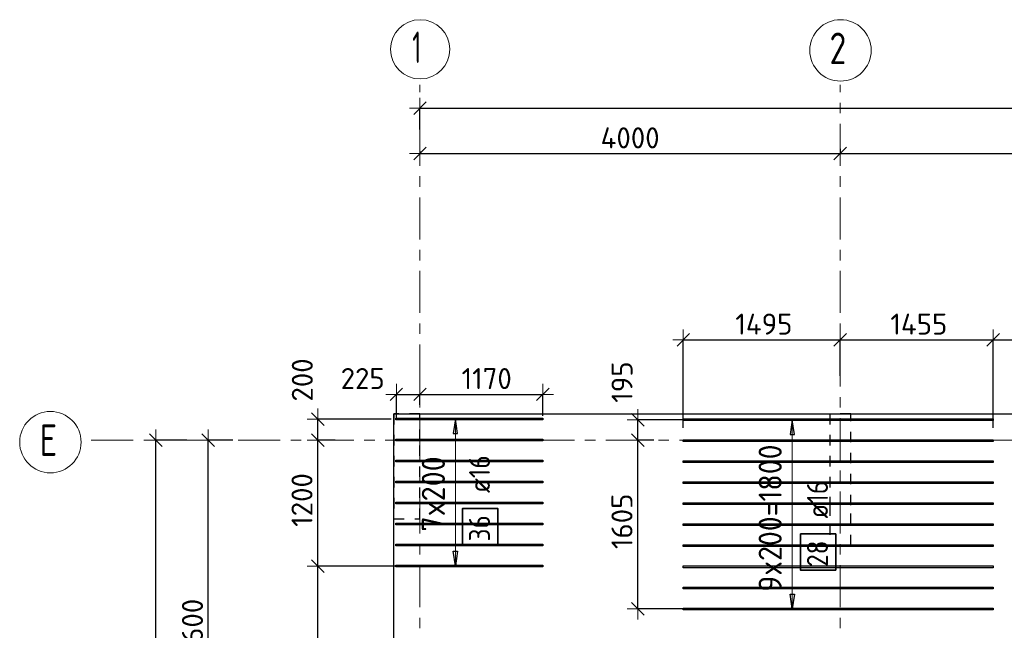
# Model space of a CAD drawing. Header units: metres. Extents: x -38 to 97, y -15 to 21.
# Tile 13 of 89: x -3.31 to 6.06, y 14.59 to 20.4. Entities that reach past the tile are written whole.
import ezdxf

# ---------------------------------------------------------------- set-up
doc = ezdxf.new("R2010")
doc.units = ezdxf.units.M
doc.header["$PDMODE"] = 65
for name, pattern in [('______11', [0.5, 0.4, -0.05, 0, -0.05]), ('______2', [0.0405, 0.03, -0.0105]), ('______5', [1.1, 0.8, -0.1, 0.1, -0.1])]:
    doc.linetypes.add(name, pattern=pattern)
for name, color, linetype, lineweight in [('XR$2$Осевая линия (1)', 7, '______5', 13), ('XR$2$Размерная линия (1)', 7, 'Continuous', 13), ('XR$4$Перекрытие (1)', 7, 'Continuous', 35), ('XR$4$Размерная линия (1)', 7, 'Continuous', 13)]:
    doc.layers.add(name, color=color, linetype=linetype, lineweight=lineweight)
doc.layers.add('XR$4$Арм.стержн.Доп. Арм верхн.зоны Х', color=7, linetype='Continuous', lineweight=35, true_color=0x8c8cff)
doc.layers.add('XR$5$Стена_ бетон несущ.', color=7, linetype='Continuous', lineweight=70, true_color=0xb4b496)
doc.styles.add('ISOCPEUR', font='txt')
doc.dimstyles.new('DIMSTYLE_2', dxfattribs={"dimtxt": 0.2, "dimasz": 0.2, "dimexe": 0, "dimexo": 0, "dimgap": 0.1, "dimtad": 2, "dimdec": 0, "dimlfac": 1000, "dimrnd": 5, "dimzin": 12, "dimdsep": 46, "dimtxsty": 'ISOCPEUR', "dimblk1": 'ALL_ML_STRICH', "dimblk2": 'ALL_ML_STRICH', "dimsah": 1, "dimcen": 0, "dimclrd": 7, "dimclre": 256, "dimclrt": 7, "dimadec": 0, "dimazin": 0, "dimtfac": 1, "dimtdec": 0, "dimtix": 1, "dimtmove": 2, "dimatfit": 3, "dimfxl": 0, "dimtzin": 0, "dimlwd": 0, "dimlwe": -3, "dimarcsym": 0})
doc.dimstyles.new('DIMSTYLE_3', dxfattribs={"dimtxt": 0.2, "dimasz": 0.2, "dimexe": 0, "dimexo": 0, "dimgap": 0.1, "dimtad": 2, "dimdec": 0, "dimlfac": 1000, "dimrnd": 5, "dimzin": 12, "dimdsep": 46, "dimtxsty": 'ISOCPEUR', "dimblk1": 'ALL_ML_STRICH', "dimblk2": 'ALL_ML_STRICH', "dimsah": 1, "dimcen": 0, "dimclrd": 7, "dimclre": 256, "dimclrt": 7, "dimadec": 0, "dimazin": 0, "dimtfac": 1, "dimtdec": 0, "dimtix": 1, "dimtmove": 2, "dimatfit": 3, "dimfxl": 0, "dimtzin": 0, "dimlwd": 0, "dimlwe": -3, "dimarcsym": 0})
doc.dimstyles.new('DIMSTYLE_33', dxfattribs={"dimtxt": 0.2, "dimasz": 0.2, "dimexe": 0, "dimexo": 0, "dimgap": 0.1, "dimtad": 2, "dimdec": 0, "dimlfac": 1000, "dimrnd": 5, "dimzin": 12, "dimdsep": 46, "dimtxsty": 'ISOCPEUR', "dimblk1": 'ALL_ML_STRICH', "dimblk2": 'ALL_ML_STRICH', "dimsah": 1, "dimcen": 0, "dimclrd": 7, "dimclre": 256, "dimclrt": 7, "dimadec": 0, "dimazin": 0, "dimtfac": 1, "dimtdec": 0, "dimtix": 1, "dimtmove": 2, "dimatfit": 3, "dimfxl": 0, "dimtvp": 1.2, "dimtzin": 0, "dimlwd": 0, "dimlwe": -3, "dimarcsym": 0})

# ---------------------------------------------------------------- blocks, each defined once
blk = doc.blocks.new('ALL_ML_STRICH')
at = {"color": 0, "linetype": 'ByBlock', "lineweight": -2}
for p, q in [((0, -0.5), (0, 0.5)), ((-1, 0), (0.5, 0)), ((-0.3, -0.3), (0.3, 0.3))]:
    blk.add_line(p, q, dxfattribs=at)
blk = doc.blocks.new('*D5')
at = {"layer": 'DEFPOINTS', "color": 7, "linetype": 'Continuous', "lineweight": 13, "transparency": 33554687}
for p in [(-1.6986, 16.4), (-2.2938, 0), (-2.0153, 0)]:
    blk.add_point(p, dxfattribs=at)
at = {"layer": 'XR$2$Размерная линия (1)', "color": 9, "linetype": 'Continuous', "lineweight": -2, "true_color": 0xc7c7c7, "transparency": 33554687}
for p, q in [((-1.7186, 16.4), (-2.0153, 16.4)), ((-2.2738, 0), (-2.0153, 0))]:
    blk.add_line(p, q, dxfattribs=at)
at = {"layer": 'XR$2$Размерная линия (1)', "color": 7, "linetype": 'Continuous', "lineweight": -2, "transparency": 33554687}
blk.add_line((-2.0153, 0), (-2.0153, 16.4), dxfattribs=at)
at = {"layer": 'XR$2$Размерная линия (1)', "color": 7, "linetype": 'Continuous', "lineweight": 13, "transparency": 33554687, "xscale": 0.2, "yscale": 0.2, "zscale": 0.2}
for p, rotation in [((-2.0153, 16.4), 90), ((-2.0153, 0), 270)]:
    blk.add_blockref('ALL_ML_STRICH', p, dxfattribs=dict(at, rotation=rotation))
at = {"layer": 'XR$2$Размерная линия (1)', "color": 7, "linetype": 'Continuous', "lineweight": 13, "transparency": 33554687, "insert": (-2.1653, 8.22), "char_height": 0.2, "width": 1, "attachment_point": 5, "rotation": 90, "style": 'ISOCPEUR'}
blk.add_mtext('\\A1;{16400}', dxfattribs=at)
blk = doc.blocks.new('*D10')
at = {"layer": 'DEFPOINTS', "color": 7, "linetype": 'Continuous', "lineweight": 13, "transparency": 33554687}
for p in [(-1.2605, 16.4), (-1.5153, 12.8), (-1.3472, 12.8)]:
    blk.add_point(p, dxfattribs=at)
at = {"layer": 'XR$2$Размерная линия (1)', "color": 9, "linetype": 'Continuous', "lineweight": -2, "true_color": 0xc7c7c7, "transparency": 33554687}
for p, q in [((-1.2805, 16.4), (-1.5153, 16.4)), ((-1.3672, 12.8), (-1.5153, 12.8))]:
    blk.add_line(p, q, dxfattribs=at)
at = {"layer": 'XR$2$Размерная линия (1)', "color": 7, "linetype": 'Continuous', "lineweight": -2, "transparency": 33554687}
blk.add_line((-1.5153, 12.8), (-1.5153, 16.4), dxfattribs=at)
at = {"layer": 'XR$2$Размерная линия (1)', "color": 7, "linetype": 'Continuous', "lineweight": 13, "transparency": 33554687, "xscale": 0.2, "yscale": 0.2, "zscale": 0.2}
for p, rotation in [((-1.5153, 16.4), 90), ((-1.5153, 12.8), 270)]:
    blk.add_blockref('ALL_ML_STRICH', p, dxfattribs=dict(at, rotation=rotation))
at = {"layer": 'XR$2$Размерная линия (1)', "color": 7, "linetype": 'Continuous', "lineweight": 13, "transparency": 33554687, "insert": (-1.6653, 14.61), "char_height": 0.2, "width": 0.8, "attachment_point": 5, "rotation": 90, "style": 'ISOCPEUR'}
blk.add_mtext('\\A1;{3600}', dxfattribs=at)
blk = doc.blocks.new('*D11')
at = {"layer": 'DEFPOINTS', "color": 7, "linetype": 'Continuous', "lineweight": 13, "transparency": 33554687}
for p in [(0.5, 19.5574), (0.5, 19.3768), (61.6, 17.1197)]:
    blk.add_point(p, dxfattribs=at)
at = {"layer": 'XR$2$Размерная линия (1)', "color": 9, "linetype": 'Continuous', "lineweight": -2, "true_color": 0xc7c7c7, "transparency": 33554687}
for p, q in [((0.5, 19.3568), (0.5, 19.5574)), ((61.6, 17.1397), (61.6, 19.5574))]:
    blk.add_line(p, q, dxfattribs=at)
at = {"layer": 'XR$2$Размерная линия (1)', "color": 7, "linetype": 'Continuous', "lineweight": -2, "transparency": 33554687}
blk.add_line((0.5, 19.5574), (61.6, 19.5574), dxfattribs=at)
at = {"layer": 'XR$2$Размерная линия (1)', "color": 7, "linetype": 'Continuous', "lineweight": 13, "transparency": 33554687, "xscale": 0.2, "yscale": 0.2, "zscale": 0.2, "rotation": 180}
blk.add_blockref('ALL_ML_STRICH', (0.5, 19.5574), dxfattribs=at)
at = {"layer": 'XR$2$Размерная линия (1)', "color": 7, "linetype": 'Continuous', "lineweight": 13, "transparency": 33554687, "xscale": 0.2, "yscale": 0.2, "zscale": 0.2}
blk.add_blockref('ALL_ML_STRICH', (61.6, 19.5574), dxfattribs=at)
at = {"layer": 'XR$2$Размерная линия (1)', "color": 7, "linetype": 'Continuous', "lineweight": 13, "transparency": 33554687, "insert": (31.1, 19.7074), "char_height": 0.2, "width": 1, "attachment_point": 5, "style": 'ISOCPEUR'}
blk.add_mtext('\\A1;{61100}', dxfattribs=at)
blk = doc.blocks.new('*D26')
at = {"layer": 'DEFPOINTS', "color": 7, "linetype": 'Continuous', "lineweight": 13, "transparency": 33554687}
for p in [(0.5, 19.1695), (0.5, 19.1261), (4.5, 19.1912)]:
    blk.add_point(p, dxfattribs=at)
at = {"layer": 'XR$2$Размерная линия (1)', "color": 9, "linetype": 'Continuous', "lineweight": -2, "true_color": 0xc7c7c7, "transparency": 33554687}
for p, q in [((0.5, 19.1495), (0.5, 19.1261)), ((4.5, 19.1712), (4.5, 19.1261))]:
    blk.add_line(p, q, dxfattribs=at)
at = {"layer": 'XR$2$Размерная линия (1)', "color": 7, "linetype": 'Continuous', "lineweight": -2, "transparency": 33554687}
blk.add_line((0.5, 19.1261), (4.5, 19.1261), dxfattribs=at)
at = {"layer": 'XR$2$Размерная линия (1)', "color": 7, "linetype": 'Continuous', "lineweight": 13, "transparency": 33554687, "xscale": 0.2, "yscale": 0.2, "zscale": 0.2, "rotation": 180}
blk.add_blockref('ALL_ML_STRICH', (0.5, 19.1261), dxfattribs=at)
at = {"layer": 'XR$2$Размерная линия (1)', "color": 7, "linetype": 'Continuous', "lineweight": 13, "transparency": 33554687, "xscale": 0.2, "yscale": 0.2, "zscale": 0.2}
blk.add_blockref('ALL_ML_STRICH', (4.5, 19.1261), dxfattribs=at)
at = {"layer": 'XR$2$Размерная линия (1)', "color": 7, "linetype": 'Continuous', "lineweight": 13, "transparency": 33554687, "insert": (2.5, 19.2761), "char_height": 0.2, "width": 0.8, "attachment_point": 5, "style": 'ISOCPEUR'}
blk.add_mtext('\\A1;{4000}', dxfattribs=at)
blk = doc.blocks.new('*D27')
at = {"layer": 'DEFPOINTS', "color": 7, "linetype": 'Continuous', "lineweight": 13, "transparency": 33554687}
for p in [(4.5, 19.1912), (4.5, 19.1261), (9.15, 19.1262)]:
    blk.add_point(p, dxfattribs=at)
at = {"layer": 'XR$2$Размерная линия (1)', "color": 9, "linetype": 'Continuous', "lineweight": -2, "true_color": 0xc7c7c7, "transparency": 33554687}
for p, q in [((4.5, 19.1712), (4.5, 19.1261)), ((9.15, 19.1261), (9.15, 19.1261))]:
    blk.add_line(p, q, dxfattribs=at)
at = {"layer": 'XR$2$Размерная линия (1)', "color": 7, "linetype": 'Continuous', "lineweight": -2, "transparency": 33554687}
blk.add_line((4.5, 19.1261), (9.15, 19.1261), dxfattribs=at)
at = {"layer": 'XR$2$Размерная линия (1)', "color": 7, "linetype": 'Continuous', "lineweight": 13, "transparency": 33554687, "xscale": 0.2, "yscale": 0.2, "zscale": 0.2, "rotation": 180}
blk.add_blockref('ALL_ML_STRICH', (4.5, 19.1261), dxfattribs=at)
at = {"layer": 'XR$2$Размерная линия (1)', "color": 7, "linetype": 'Continuous', "lineweight": 13, "transparency": 33554687, "xscale": 0.2, "yscale": 0.2, "zscale": 0.2}
blk.add_blockref('ALL_ML_STRICH', (9.15, 19.1261), dxfattribs=at)
at = {"layer": 'XR$2$Размерная линия (1)', "color": 7, "linetype": 'Continuous', "lineweight": 13, "transparency": 33554687, "insert": (6.825, 19.2761), "char_height": 0.2, "width": 0.8, "attachment_point": 5, "style": 'ISOCPEUR'}
blk.add_mtext('\\A1;{4650}', dxfattribs=at)
blk = doc.blocks.new('*D253')
at = {"layer": 'DEFPOINTS', "color": 7, "linetype": 'Continuous', "lineweight": 13, "transparency": 33554687}
for p in [(2.7449, 16.4), (2.5725, 14.794), (3.1342, 14.794)]:
    blk.add_point(p, dxfattribs=at)
at = {"layer": 'XR$4$Размерная линия (1)', "color": 9, "linetype": 'Continuous', "lineweight": -2, "true_color": 0xc7c7c7, "transparency": 33554687}
for p, q in [((2.7249, 16.4), (2.5725, 16.4)), ((3.1142, 14.794), (2.5725, 14.794))]:
    blk.add_line(p, q, dxfattribs=at)
at = {"layer": 'XR$4$Размерная линия (1)', "color": 7, "linetype": 'Continuous', "lineweight": -2, "transparency": 33554687}
blk.add_line((2.5725, 14.794), (2.5725, 16.4), dxfattribs=at)
at = {"layer": 'XR$4$Размерная линия (1)', "color": 7, "linetype": 'Continuous', "lineweight": 13, "transparency": 33554687, "xscale": 0.2, "yscale": 0.2, "zscale": 0.2}
for p, rotation in [((2.5725, 16.4), 90), ((2.5725, 14.794), 270)]:
    blk.add_blockref('ALL_ML_STRICH', p, dxfattribs=dict(at, rotation=rotation))
at = {"layer": 'XR$4$Размерная линия (1)', "color": 7, "linetype": 'Continuous', "lineweight": 13, "transparency": 33554687, "insert": (2.4225, 15.627), "char_height": 0.2, "width": 0.8, "attachment_point": 5, "rotation": 90, "style": 'ISOCPEUR'}
blk.add_mtext('\\A1;{1605}', dxfattribs=at)
blk = doc.blocks.new('*D254')
at = {"layer": 'DEFPOINTS', "color": 7, "linetype": 'Continuous', "lineweight": 13, "transparency": 33554687}
for p in [(3.2396, 16.594), (2.5725, 16.4), (2.7449, 16.4)]:
    blk.add_point(p, dxfattribs=at)
at = {"layer": 'XR$4$Размерная линия (1)', "color": 9, "linetype": 'Continuous', "lineweight": -2, "true_color": 0xc7c7c7, "transparency": 33554687}
for p, q in [((3.2196, 16.594), (2.5725, 16.594)), ((2.7249, 16.4), (2.5725, 16.4))]:
    blk.add_line(p, q, dxfattribs=at)
at = {"layer": 'XR$4$Размерная линия (1)', "color": 7, "linetype": 'Continuous', "lineweight": -2, "transparency": 33554687}
blk.add_line((2.5725, 16.4), (2.5725, 16.594), dxfattribs=at)
at = {"layer": 'XR$4$Размерная линия (1)', "color": 7, "linetype": 'Continuous', "lineweight": 13, "transparency": 33554687, "xscale": 0.2, "yscale": 0.2, "zscale": 0.2}
for p, rotation in [((2.5725, 16.594), 90), ((2.5725, 16.4), 270)]:
    blk.add_blockref('ALL_ML_STRICH', p, dxfattribs=dict(at, rotation=rotation))
at = {"layer": 'XR$4$Размерная линия (1)', "color": 7, "linetype": 'Continuous', "lineweight": 13, "transparency": 33554687, "insert": (2.4232, 16.9519), "char_height": 0.2, "width": 0.6, "attachment_point": 5, "rotation": 90, "style": 'ISOCPEUR'}
blk.add_mtext('\\A1;{195}', dxfattribs=at)
blk = doc.blocks.new('*D257')
at = {"layer": 'DEFPOINTS', "color": 7, "linetype": 'Continuous', "lineweight": 13, "transparency": 33554687}
for p in [(3.0064, 17.3539), (4.5, 16.9924), (3.0064, 16.4957)]:
    blk.add_point(p, dxfattribs=at)
at = {"layer": 'XR$4$Размерная линия (1)', "color": 9, "linetype": 'Continuous', "lineweight": -2, "true_color": 0xc7c7c7, "transparency": 33554687}
for p, q in [((3.0064, 16.5157), (3.0064, 17.3539)), ((4.5, 17.0124), (4.5, 17.3539))]:
    blk.add_line(p, q, dxfattribs=at)
at = {"layer": 'XR$4$Размерная линия (1)', "color": 7, "linetype": 'Continuous', "lineweight": -2, "transparency": 33554687}
blk.add_line((3.0064, 17.3539), (4.5, 17.3539), dxfattribs=at)
at = {"layer": 'XR$4$Размерная линия (1)', "color": 7, "linetype": 'Continuous', "lineweight": 13, "transparency": 33554687, "xscale": 0.2, "yscale": 0.2, "zscale": 0.2, "rotation": 180}
blk.add_blockref('ALL_ML_STRICH', (3.0064, 17.3539), dxfattribs=at)
at = {"layer": 'XR$4$Размерная линия (1)', "color": 7, "linetype": 'Continuous', "lineweight": 13, "transparency": 33554687, "xscale": 0.2, "yscale": 0.2, "zscale": 0.2}
blk.add_blockref('ALL_ML_STRICH', (4.5, 17.3539), dxfattribs=at)
at = {"layer": 'XR$4$Размерная линия (1)', "color": 7, "linetype": 'Continuous', "lineweight": 13, "transparency": 33554687, "insert": (3.7732, 17.5039), "char_height": 0.2, "width": 0.8, "attachment_point": 5, "style": 'ISOCPEUR'}
blk.add_mtext('\\A1;{1495}', dxfattribs=at)
blk = doc.blocks.new('*D258')
at = {"layer": 'DEFPOINTS', "color": 7, "linetype": 'Continuous', "lineweight": 13, "transparency": 33554687}
for p in [(4.5, 17.3539), (4.5, 16.9924), (5.9564, 16.4957)]:
    blk.add_point(p, dxfattribs=at)
at = {"layer": 'XR$4$Размерная линия (1)', "color": 9, "linetype": 'Continuous', "lineweight": -2, "true_color": 0xc7c7c7, "transparency": 33554687}
for p, q in [((4.5, 17.0124), (4.5, 17.3539)), ((5.9564, 16.5157), (5.9564, 17.3539))]:
    blk.add_line(p, q, dxfattribs=at)
at = {"layer": 'XR$4$Размерная линия (1)', "color": 7, "linetype": 'Continuous', "lineweight": -2, "transparency": 33554687}
blk.add_line((4.5, 17.3539), (5.9564, 17.3539), dxfattribs=at)
at = {"layer": 'XR$4$Размерная линия (1)', "color": 7, "linetype": 'Continuous', "lineweight": 13, "transparency": 33554687, "xscale": 0.2, "yscale": 0.2, "zscale": 0.2, "rotation": 180}
blk.add_blockref('ALL_ML_STRICH', (4.5, 17.3539), dxfattribs=at)
at = {"layer": 'XR$4$Размерная линия (1)', "color": 7, "linetype": 'Continuous', "lineweight": 13, "transparency": 33554687, "xscale": 0.2, "yscale": 0.2, "zscale": 0.2}
blk.add_blockref('ALL_ML_STRICH', (5.9564, 17.3539), dxfattribs=at)
at = {"layer": 'XR$4$Размерная линия (1)', "color": 7, "linetype": 'Continuous', "lineweight": 13, "transparency": 33554687, "insert": (5.2482, 17.5039), "char_height": 0.2, "width": 0.8, "attachment_point": 5, "style": 'ISOCPEUR'}
blk.add_mtext('\\A1;{1455}', dxfattribs=at)
blk = doc.blocks.new('*D259')
at = {"layer": 'DEFPOINTS', "color": 7, "linetype": 'Continuous', "lineweight": 13, "transparency": 33554687}
for p in [(5.9564, 17.3539), (5.9564, 16.4957), (6.318, 16.5124)]:
    blk.add_point(p, dxfattribs=at)
at = {"layer": 'XR$4$Размерная линия (1)', "color": 9, "linetype": 'Continuous', "lineweight": -2, "true_color": 0xc7c7c7, "transparency": 33554687}
for p, q in [((5.9564, 16.5157), (5.9564, 17.3539)), ((6.318, 16.5324), (6.318, 17.3539))]:
    blk.add_line(p, q, dxfattribs=at)
at = {"layer": 'XR$4$Размерная линия (1)', "color": 7, "linetype": 'Continuous', "lineweight": -2, "transparency": 33554687}
blk.add_line((5.9564, 17.3539), (6.318, 17.3539), dxfattribs=at)
at = {"layer": 'XR$4$Размерная линия (1)', "color": 7, "linetype": 'Continuous', "lineweight": 13, "transparency": 33554687, "xscale": 0.2, "yscale": 0.2, "zscale": 0.2, "rotation": 180}
blk.add_blockref('ALL_ML_STRICH', (5.9564, 17.3539), dxfattribs=at)
at = {"layer": 'XR$4$Размерная линия (1)', "color": 7, "linetype": 'Continuous', "lineweight": 13, "transparency": 33554687, "xscale": 0.2, "yscale": 0.2, "zscale": 0.2}
blk.add_blockref('ALL_ML_STRICH', (6.318, 17.3539), dxfattribs=at)
at = {"layer": 'XR$4$Размерная линия (1)', "color": 7, "linetype": 'Continuous', "lineweight": 13, "transparency": 33554687, "insert": (6.4514, 17.6814), "char_height": 0.2, "width": 0.6, "attachment_point": 5, "style": 'ISOCPEUR'}
blk.add_mtext('\\A1;{360}', dxfattribs=at)
blk = doc.blocks.new('*D276')
at = {"layer": 'DEFPOINTS', "color": 7, "linetype": 'Continuous', "lineweight": 13, "transparency": 33554687}
for p in [(0.3085, 15.2002), (-0.4731, 12.8), (-0.4218, 12.8)]:
    blk.add_point(p, dxfattribs=at)
at = {"layer": 'XR$4$Размерная линия (1)', "color": 9, "linetype": 'Continuous', "lineweight": -2, "true_color": 0xc7c7c7, "transparency": 33554687}
for p, q in [((0.2885, 15.2002), (-0.4731, 15.2002)), ((-0.4018, 12.8), (-0.4731, 12.8))]:
    blk.add_line(p, q, dxfattribs=at)
at = {"layer": 'XR$4$Размерная линия (1)', "color": 7, "linetype": 'Continuous', "lineweight": -2, "transparency": 33554687}
blk.add_line((-0.4731, 12.8), (-0.4731, 15.2002), dxfattribs=at)
at = {"layer": 'XR$4$Размерная линия (1)', "color": 7, "linetype": 'Continuous', "lineweight": 13, "transparency": 33554687, "xscale": 0.2, "yscale": 0.2, "zscale": 0.2}
for p, rotation in [((-0.4731, 15.2002), 90), ((-0.4731, 12.8), 270)]:
    blk.add_blockref('ALL_ML_STRICH', p, dxfattribs=dict(at, rotation=rotation))
at = {"layer": 'XR$4$Размерная линия (1)', "color": 7, "linetype": 'Continuous', "lineweight": 13, "transparency": 33554687, "insert": (-0.6231, 14.0001), "char_height": 0.2, "width": 0.8, "attachment_point": 5, "rotation": 90, "style": 'ISOCPEUR'}
blk.add_mtext('\\A1;{2400}', dxfattribs=at)
blk = doc.blocks.new('*D277')
at = {"layer": 'DEFPOINTS', "color": 7, "linetype": 'Continuous', "lineweight": 13, "transparency": 33554687}
for p in [(-0.2871, 16.4), (-0.4731, 15.2002), (0.3085, 15.2002)]:
    blk.add_point(p, dxfattribs=at)
at = {"layer": 'XR$4$Размерная линия (1)', "color": 9, "linetype": 'Continuous', "lineweight": -2, "true_color": 0xc7c7c7, "transparency": 33554687}
for p, q in [((-0.3071, 16.4), (-0.4731, 16.4)), ((0.2885, 15.2002), (-0.4731, 15.2002))]:
    blk.add_line(p, q, dxfattribs=at)
at = {"layer": 'XR$4$Размерная линия (1)', "color": 7, "linetype": 'Continuous', "lineweight": -2, "transparency": 33554687}
blk.add_line((-0.4731, 15.2002), (-0.4731, 16.4), dxfattribs=at)
at = {"layer": 'XR$4$Размерная линия (1)', "color": 7, "linetype": 'Continuous', "lineweight": 13, "transparency": 33554687, "xscale": 0.2, "yscale": 0.2, "zscale": 0.2}
for p, rotation in [((-0.4731, 16.4), 90), ((-0.4731, 15.2002), 270)]:
    blk.add_blockref('ALL_ML_STRICH', p, dxfattribs=dict(at, rotation=rotation))
at = {"layer": 'XR$4$Размерная линия (1)', "color": 7, "linetype": 'Continuous', "lineweight": 13, "transparency": 33554687, "insert": (-0.6231, 15.8301), "char_height": 0.2, "width": 0.8, "attachment_point": 5, "rotation": 90, "style": 'ISOCPEUR'}
blk.add_mtext('\\A1;{1200}', dxfattribs=at)
blk = doc.blocks.new('*D278')
at = {"layer": 'DEFPOINTS', "color": 7, "linetype": 'Continuous', "lineweight": 13, "transparency": 33554687}
for p in [(0.2452, 16.6002), (-0.4731, 16.4), (-0.2871, 16.4)]:
    blk.add_point(p, dxfattribs=at)
at = {"layer": 'XR$4$Размерная линия (1)', "color": 9, "linetype": 'Continuous', "lineweight": -2, "true_color": 0xc7c7c7, "transparency": 33554687}
for p, q in [((0.2252, 16.6002), (-0.4731, 16.6002)), ((-0.3071, 16.4), (-0.4731, 16.4))]:
    blk.add_line(p, q, dxfattribs=at)
at = {"layer": 'XR$4$Размерная линия (1)', "color": 7, "linetype": 'Continuous', "lineweight": -2, "transparency": 33554687}
blk.add_line((-0.4731, 16.4), (-0.4731, 16.6002), dxfattribs=at)
at = {"layer": 'XR$4$Размерная линия (1)', "color": 7, "linetype": 'Continuous', "lineweight": 13, "transparency": 33554687, "xscale": 0.2, "yscale": 0.2, "zscale": 0.2}
for p, rotation in [((-0.4731, 16.6002), 90), ((-0.4731, 16.4), 270)]:
    blk.add_blockref('ALL_ML_STRICH', p, dxfattribs=dict(at, rotation=rotation))
at = {"layer": 'XR$4$Размерная линия (1)', "color": 7, "linetype": 'Continuous', "lineweight": 13, "transparency": 33554687, "insert": (-0.6201, 16.9723), "char_height": 0.2, "width": 0.6, "attachment_point": 5, "rotation": 90, "style": 'ISOCPEUR'}
blk.add_mtext('\\A1;{200}', dxfattribs=at)
blk = doc.blocks.new('*D574')
at = {"layer": 'DEFPOINTS', "color": 7, "linetype": 'Continuous', "lineweight": 13, "transparency": 33554687}
for p in [(0.275, 16.8353), (0.5, 16.7159), (0.275, 16.5932)]:
    blk.add_point(p, dxfattribs=at)
at = {"layer": 'XR$4$Размерная линия (1)', "color": 9, "linetype": 'Continuous', "lineweight": -2, "true_color": 0xc7c7c7, "transparency": 33554687}
for p, q in [((0.275, 16.6132), (0.275, 16.8353)), ((0.5, 16.7359), (0.5, 16.8353))]:
    blk.add_line(p, q, dxfattribs=at)
at = {"layer": 'XR$4$Размерная линия (1)', "color": 7, "linetype": 'Continuous', "lineweight": -2, "transparency": 33554687}
blk.add_line((0.275, 16.8353), (0.5, 16.8353), dxfattribs=at)
at = {"layer": 'XR$4$Размерная линия (1)', "color": 7, "linetype": 'Continuous', "lineweight": 13, "transparency": 33554687, "xscale": 0.2, "yscale": 0.2, "zscale": 0.2, "rotation": 180}
blk.add_blockref('ALL_ML_STRICH', (0.275, 16.8353), dxfattribs=at)
at = {"layer": 'XR$4$Размерная линия (1)', "color": 7, "linetype": 'Continuous', "lineweight": 13, "transparency": 33554687, "xscale": 0.2, "yscale": 0.2, "zscale": 0.2}
blk.add_blockref('ALL_ML_STRICH', (0.5, 16.8353), dxfattribs=at)
at = {"layer": 'XR$4$Размерная линия (1)', "color": 7, "linetype": 'Continuous', "lineweight": 13, "transparency": 33554687, "insert": (-0.0454, 16.9859), "char_height": 0.2, "width": 0.6, "attachment_point": 5, "style": 'ISOCPEUR'}
blk.add_mtext('\\A1;{225}', dxfattribs=at)
blk = doc.blocks.new('*D575')
at = {"layer": 'DEFPOINTS', "color": 7, "linetype": 'Continuous', "lineweight": 13, "transparency": 33554687}
for p in [(0.5, 16.8353), (0.5, 16.7159), (1.67, 16.6103)]:
    blk.add_point(p, dxfattribs=at)
at = {"layer": 'XR$4$Размерная линия (1)', "color": 9, "linetype": 'Continuous', "lineweight": -2, "true_color": 0xc7c7c7, "transparency": 33554687}
for p, q in [((0.5, 16.7359), (0.5, 16.8353)), ((1.67, 16.6303), (1.67, 16.8353))]:
    blk.add_line(p, q, dxfattribs=at)
at = {"layer": 'XR$4$Размерная линия (1)', "color": 7, "linetype": 'Continuous', "lineweight": -2, "transparency": 33554687}
blk.add_line((0.5, 16.8353), (1.67, 16.8353), dxfattribs=at)
at = {"layer": 'XR$4$Размерная линия (1)', "color": 7, "linetype": 'Continuous', "lineweight": 13, "transparency": 33554687, "xscale": 0.2, "yscale": 0.2, "zscale": 0.2, "rotation": 180}
blk.add_blockref('ALL_ML_STRICH', (0.5, 16.8353), dxfattribs=at)
at = {"layer": 'XR$4$Размерная линия (1)', "color": 7, "linetype": 'Continuous', "lineweight": 13, "transparency": 33554687, "xscale": 0.2, "yscale": 0.2, "zscale": 0.2}
blk.add_blockref('ALL_ML_STRICH', (1.67, 16.8353), dxfattribs=at)
at = {"layer": 'XR$4$Размерная линия (1)', "color": 7, "linetype": 'Continuous', "lineweight": 13, "transparency": 33554687, "insert": (1.135, 16.9853), "char_height": 0.2, "width": 0.8, "attachment_point": 5, "style": 'ISOCPEUR'}
blk.add_mtext('\\A1;{1170}', dxfattribs=at)

msp = doc.modelspace()

# ---------------------------------------------------------------- linework, layer by layer
at = {"layer": 'XR$2$Осевая линия (1)', "color": 253, "linetype": '______11', "lineweight": 13, "true_color": 0xa0a0a0, "transparency": 33554687}
for p, q in [((0.5, -3.39), (0.5, 19.78)), ((4.5, -3.39), (4.5, 19.78)), ((-2.63, 16.4), (62.6, 16.4))]:
    msp.add_line(p, q, dxfattribs=at)
at = {"layer": 'XR$2$Осевая линия (1)', "color": 7, "linetype": 'Continuous', "lineweight": 13, "transparency": 33554687}
for centre, radius in [((0.5019, 20.1186), 0.2819), ((4.5024, 20.1081), 0.2924), ((-3.0176, 16.3805), 0.2924)]:
    msp.add_circle(centre, radius, dxfattribs=at)
at = {"layer": 'XR$4$Арм.стержн.Доп. Арм верхн.зоны Х', "color": 253, "linetype": 'Continuous', "lineweight": -3, "true_color": 0xa0a0a0, "transparency": 33554687}
for p, q in [((0.8373, 16.6023), (0.7373, 16.6023)), ((0.8373, 16.6023), (0.9373, 16.6023)), ((4.0431, 16.594), (3.9431, 16.594)), ((4.0431, 16.594), (4.1431, 16.594)), ((0.8373, 15.2023), (0.7373, 15.2023)), ((0.8373, 15.2023), (0.9373, 15.2023)), ((4.0431, 14.794), (3.9431, 14.794)), ((4.0431, 14.794), (4.1431, 14.794))]:
    msp.add_line(p, q, dxfattribs=at)
at = {"layer": 'XR$4$Арм.стержн.Доп. Арм верхн.зоны Х', "color": 7, "linetype": 'Continuous', "lineweight": 25, "transparency": 33554687}
for p, q in [((0.8373, 16.6023), (0.8173, 16.4623)), ((0.8573, 16.4623), (0.8373, 16.6023)), ((4.0431, 16.594), (4.0231, 16.454)), ((4.0631, 16.454), (4.0431, 16.594)), ((0.8173, 16.4623), (0.8573, 16.4623)), ((4.0231, 16.454), (4.0631, 16.454)), ((0.8373, 15.2023), (0.8173, 15.3423)), ((0.8173, 15.3423), (0.8573, 15.3423)), ((0.8573, 15.3423), (0.8373, 15.2023)), ((4.0431, 14.794), (4.0231, 14.934)), ((4.0231, 14.934), (4.0631, 14.934)), ((4.0631, 14.934), (4.0431, 14.794))]:
    msp.add_line(p, q, dxfattribs=at)
at = {"layer": 'XR$4$Арм.стержн.Доп. Арм верхн.зоны Х', "color": 7, "linetype": 'Continuous', "lineweight": 13, "transparency": 33554687}
for p, q in [((0.8373, 16.6023), (0.8373, 16.6023)), ((0.8373, 15.2023), (0.8373, 16.6023)), ((4.0431, 16.594), (4.0431, 16.594)), ((4.0431, 14.794), (4.0431, 16.594)), ((0.8373, 15.2023), (0.8373, 15.2023)), ((4.0431, 14.794), (4.0431, 14.794))]:
    msp.add_line(p, q, dxfattribs=at)
at = {"layer": 'XR$4$Арм.стержн.Доп. Арм верхн.зоны Х', "color": 7, "linetype": 'Continuous', "lineweight": 25, "transparency": 33554687}
for points in [[(0.27, 16.6103), (1.67, 16.6103), (1.67, 16.5943), (0.27, 16.5943), (0.27, 16.6103)], [(5.9564, 16.586), (3.0064, 16.586), (3.0064, 16.602), (5.9564, 16.602), (5.9564, 16.586)], [(0.27, 16.4103), (1.67, 16.4103), (1.67, 16.3943), (0.27, 16.3943), (0.27, 16.4103)], [(5.9564, 16.386), (3.0064, 16.386), (3.0064, 16.402), (5.9564, 16.402), (5.9564, 16.386)], [(0.27, 16.2103), (1.67, 16.2103), (1.67, 16.1943), (0.27, 16.1943), (0.27, 16.2103)], [(5.9564, 16.186), (3.0064, 16.186), (3.0064, 16.202), (5.9564, 16.202), (5.9564, 16.186)], [(0.27, 16.0103), (1.67, 16.0103), (1.67, 15.9943), (0.27, 15.9943), (0.27, 16.0103)], [(5.9564, 15.986), (3.0064, 15.986), (3.0064, 16.002), (5.9564, 16.002), (5.9564, 15.986)], [(0.27, 15.8103), (1.67, 15.8103), (1.67, 15.7943), (0.27, 15.7943), (0.27, 15.8103)], [(5.9564, 15.786), (3.0064, 15.786), (3.0064, 15.802), (5.9564, 15.802), (5.9564, 15.786)], [(0.27, 15.6103), (1.67, 15.6103), (1.67, 15.5943), (0.27, 15.5943), (0.27, 15.6103)], [(5.9564, 15.586), (3.0064, 15.586), (3.0064, 15.602), (5.9564, 15.602), (5.9564, 15.586)], [(0.27, 15.4103), (1.67, 15.4103), (1.67, 15.3943), (0.27, 15.3943), (0.27, 15.4103)], [(5.9564, 15.386), (3.0064, 15.386), (3.0064, 15.402), (5.9564, 15.402), (5.9564, 15.386)], [(0.27, 15.2103), (1.67, 15.2103), (1.67, 15.1943), (0.27, 15.1943), (0.27, 15.2103)], [(5.9564, 15.186), (3.0064, 15.186), (3.0064, 15.202), (5.9564, 15.202), (5.9564, 15.186)], [(5.9564, 14.986), (3.0064, 14.986), (3.0064, 15.002), (5.9564, 15.002), (5.9564, 14.986)], [(5.9564, 14.786), (3.0064, 14.786), (3.0064, 14.802), (5.9564, 14.802), (5.9564, 14.786)]]:
    msp.add_lwpolyline(points, dxfattribs=at)
at = {"layer": 'XR$4$Арм.стержн.Доп. Арм верхн.зоны Х', "color": 7, "linetype": 'Continuous', "lineweight": 35, "transparency": 33554687}
for points in [[(1.2395, 15.4028), (1.2395, 15.7495), (0.9062, 15.7495), (0.9062, 15.4028), (1.2395, 15.4028)], [(4.4565, 15.1609), (4.4565, 15.5075), (4.1231, 15.5075), (4.1231, 15.1609), (4.4565, 15.1609)]]:
    msp.add_lwpolyline(points, dxfattribs=at)
at = {"layer": 'XR$4$Перекрытие (1)', "color": 7, "linetype": 'Continuous', "lineweight": 25, "transparency": 33554687}
for p, q in [((0.25, -0.2498), (0.25, 16.6502)), ((0.25, 16.6502), (19.08, 16.6502))]:
    msp.add_line(p, q, dxfattribs=at)
at = {"layer": 'XR$5$Стена_ бетон несущ.', "color": 253, "linetype": '______2', "lineweight": -3, "true_color": 0xa0a0a0, "transparency": 33554687}
for p, q in [((0.5, 16.65), (0.25, 16.65)), ((0.25, 16.65), (0.25, 15.65)), ((0.5, 16.4), (0.5, 16.65)), ((4.4, 16.65), (4.4, 15.86)), ((4.6, 16.65), (4.4, 16.65)), ((4.6, 15.78), (4.6, 16.65)), ((0.5, 15.65), (0.5, 16.4)), ((4.4, 15.86), (4.4, 15.84)), ((4.4, 15.84), (4.4, 15.78)), ((4.4, 15.78), (4.4, 15.6)), ((4.6, 15.6), (4.6, 15.78)), ((0.25, 15.65), (0.5, 15.65)), ((4.4, 15.6), (4.4, 15.4)), ((4.6, 15.4), (4.6, 15.6)), ((4.4, 15.4), (4.6, 15.4))]:
    msp.add_line(p, q, dxfattribs=at)

# ---------------------------------------------------------------- texts
at = {"layer": 'XR$2$Осевая линия (1)', "color": 7, "linetype": 'Continuous', "lineweight": 13, "transparency": 33554687, "char_height": 0.3, "attachment_point": 7, "style": 'ISOCPEUR'}
for s, insert, width in [('\\W0.56;1', (0.4269, 19.9881), 0.233333), ('\\W0.78;2', (4.3974, 19.9776), 0.326407), ('\\W0.78;Е', (-3.1226, 16.25), 0.326407)]:
    msp.add_mtext(s, dxfattribs=dict(at, insert=insert, width=width))
at = {"layer": 'XR$4$Арм.стержн.Доп. Арм верхн.зоны Х', "color": 7, "linetype": 'Continuous', "lineweight": 13, "transparency": 33554687, "char_height": 0.22, "attachment_point": 7, "rotation": 90, "style": 'ISOCPEUR'}
for s, insert, width in [('\\W0.94;9x200=1800', (3.9431, 14.957), 1.59871), ('\\W0.95;7x200', (0.7373, 15.5283), 0.873359)]:
    msp.add_mtext(s, dxfattribs=dict(at, insert=insert, width=width))
at = {"layer": 'XR$4$Арм.стержн.Доп. Арм верхн.зоны Х', "color": 7, "linetype": 'Continuous', "lineweight": 25, "transparency": 33554687, "char_height": 0.2, "attachment_point": 7, "rotation": 90, "style": 'ISOCPEUR'}
for s, insert, width in [('\\W0.89; ø16 ', (1.1662, 15.7828), 0.749105), ('\\W0.89; ø16 ', (4.3831, 15.5409), 0.749105), ('\\W0.87;36', (1.1662, 15.4362), 0.367208), ('\\W0.87;28', (4.3831, 15.1942), 0.367208)]:
    msp.add_mtext(s, dxfattribs=dict(at, insert=insert, width=width))

# ---------------------------------------------------------------- dimensions: what is measured, and where the dimension line sits
at = {"layer": 'XR$2$Размерная линия (1)', "color": 7, "linetype": 'Continuous', "lineweight": 13, "transparency": 33554687}
for base, p1, p2, picture, middle in [((61.6, 19.5574), (0.5, 19.3568), (61.6, 17.1397), '*D11', (31.1, 19.7074)), ((4.5, 19.1261), (0.5, 19.1495), (4.5, 19.1712), '*D26', (2.5, 19.2761)), ((9.15, 19.1261), (4.5, 19.1712), (9.15, 19.1261), '*D27', (6.825, 19.2761))]:
    dim = msp.add_linear_dim(base=base, p1=p1, p2=p2, dimstyle='DIMSTYLE_3', override={"dimpost": '<>', "dimclrd": 7, "dimclre": 9, "dimclrt": 7, "dimlwd": 0, "dimlwe": 65533}, dxfattribs=at)
    dim.commit()
    dim.dimension.update_dxf_attribs({"geometry": picture, "text_midpoint": middle, "dimtype": 160})
for base, p1, p2, dimstyle, picture, middle in [((-2.0153, 16.4), (-2.2738, 0), (-1.7186, 16.4), 'DIMSTYLE_2', '*D5', (-2.1653, 8.22)), ((-1.5153, 16.4), (-1.3672, 12.8), (-1.2805, 16.4), 'DIMSTYLE_3', '*D10', (-1.6653, 14.61))]:
    dim = msp.add_linear_dim(base=base, p1=p1, p2=p2, angle=90, dimstyle=dimstyle, override={"dimpost": '<>', "dimclrd": 7, "dimclre": 9, "dimclrt": 7, "dimlwd": 0, "dimlwe": 65533}, dxfattribs=at)
    dim.commit()
    dim.dimension.update_dxf_attribs({"geometry": picture, "text_midpoint": middle, "dimtype": 160})
at = {"layer": 'XR$4$Размерная линия (1)', "color": 7, "linetype": 'Continuous', "lineweight": 13, "transparency": 33554687}
for base, p1, p2, dimstyle, picture, middle in [((6.318, 17.3539), (5.9564, 16.5157), (6.318, 16.5324), 'DIMSTYLE_33', '*D259', (6.4514, 17.6814)), ((4.5, 17.3539), (3.0064, 16.5157), (4.5, 17.0124), 'DIMSTYLE_3', '*D257', (3.7732, 17.5039)), ((5.9564, 17.3539), (4.5, 17.0124), (5.9564, 16.5157), 'DIMSTYLE_3', '*D258', (5.2482, 17.5039)), ((0.5, 16.8353), (0.275, 16.6132), (0.5, 16.7359), 'DIMSTYLE_33', '*D574', (-0.0454, 16.9859)), ((1.67, 16.8353), (0.5, 16.7359), (1.67, 16.6303), 'DIMSTYLE_3', '*D575', (1.135, 16.9853))]:
    dim = msp.add_linear_dim(base=base, p1=p1, p2=p2, dimstyle=dimstyle, override={"dimpost": '<>', "dimclrd": 7, "dimclre": 9, "dimclrt": 7, "dimlwd": 0, "dimlwe": 65533}, dxfattribs=at)
    dim.commit()
    dim.dimension.update_dxf_attribs({"geometry": picture, "text_midpoint": middle, "dimtype": 160})
for base, p1, p2, dimstyle, picture, middle in [((-0.4731, 16.6002), (-0.3071, 16.4), (0.2252, 16.6002), 'DIMSTYLE_33', '*D278', (-0.6201, 16.9723)), ((2.5725, 16.594), (2.7249, 16.4), (3.2196, 16.594), 'DIMSTYLE_33', '*D254', (2.4232, 16.9519)), ((-0.4731, 16.4), (0.2885, 15.2002), (-0.3071, 16.4), 'DIMSTYLE_3', '*D277', (-0.6231, 15.8301)), ((2.5725, 16.4), (3.1142, 14.794), (2.7249, 16.4), 'DIMSTYLE_3', '*D253', (2.4225, 15.627)), ((-0.4731, 15.2002), (-0.4018, 12.8), (0.2885, 15.2002), 'DIMSTYLE_3', '*D276', (-0.6231, 14.0001))]:
    dim = msp.add_linear_dim(base=base, p1=p1, p2=p2, angle=90, dimstyle=dimstyle, override={"dimpost": '<>', "dimclrd": 7, "dimclre": 9, "dimclrt": 7, "dimlwd": 0, "dimlwe": 65533}, dxfattribs=at)
    dim.commit()
    dim.dimension.update_dxf_attribs({"geometry": picture, "text_midpoint": middle, "dimtype": 160})

doc.saveas('drawing.dxf')
